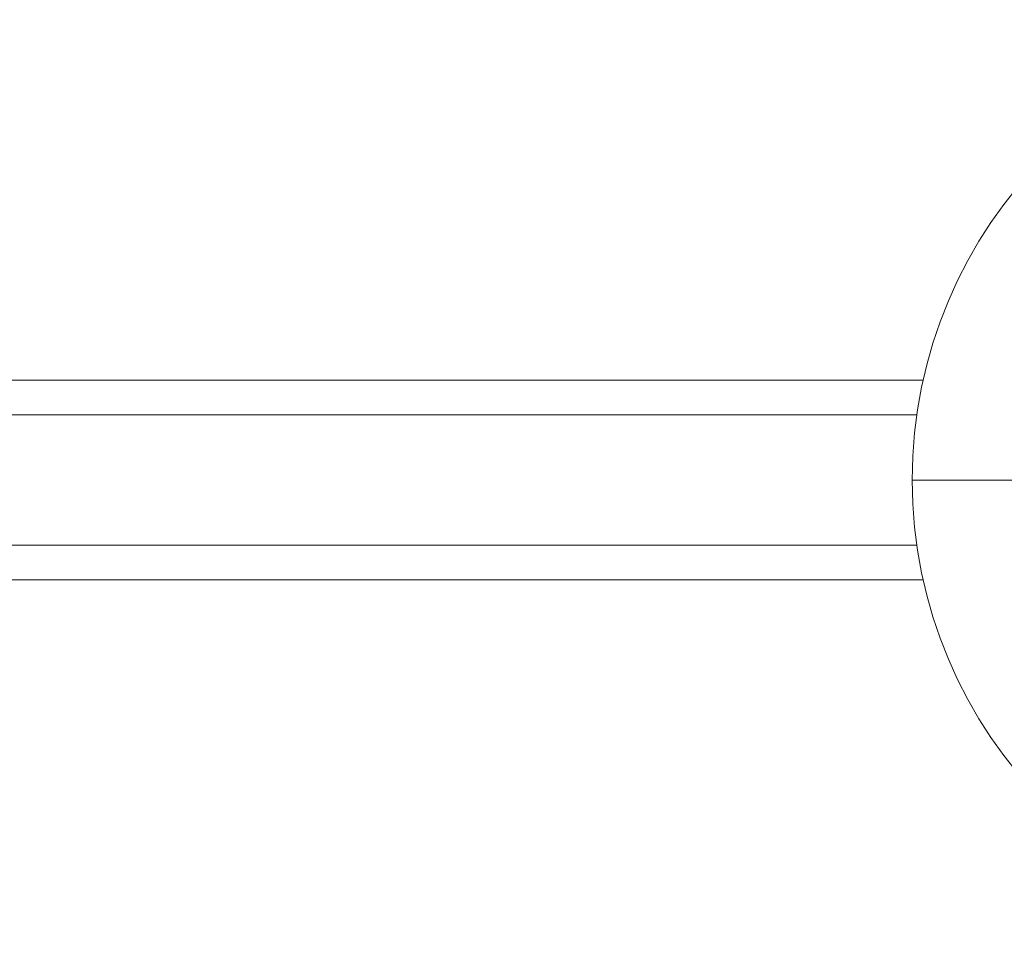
# Model space of a CAD drawing. Header units: millimetres. Extents: x -458 to 1924, y -69 to 431.
# Tile 15 of 49: x -174 to -110, y 370 to 430. Entities that reach past the tile are written whole.
import ezdxf

# ---------------------------------------------------------------- set-up
doc = ezdxf.new("R2010")
doc.units = ezdxf.units.MM

# ---------------------------------------------------------------- blocks, each defined once
blk = doc.blocks.new('Drawing View1')
at = {"color": 7, "linetype": 'Continuous', "lineweight": 18}
for p, q in [((-259.287, 6.5), (-326.41, 6.5)), ((-326.41, 4.25), (-259.697, 4.25)), ((-230, 0), (-260, 0)), ((-326.41, -4.25), (-259.697, -4.25)), ((-326.41, -6.5), (-259.287, -6.5))]:
    blk.add_line(p, q, dxfattribs=at)
for start, end in [(0, 180), (180, 270)]:
    blk.add_arc((-230, 0), 30, start, end, dxfattribs=at)

msp = doc.modelspace()

# ---------------------------------------------------------------- block references
at = {"color": 7, "linetype": 'Continuous', "lineweight": 18}
msp.add_blockref('Drawing View1', (143.709, 400.142), dxfattribs=at)

doc.saveas('drawing.dxf')
